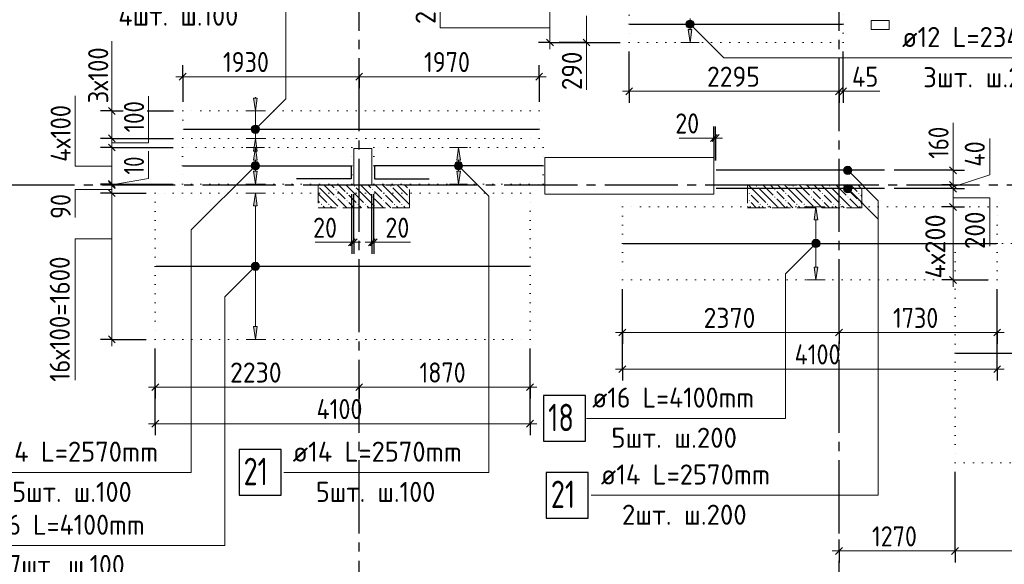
# Model space of a CAD drawing. Header units: millimetres. Extents: x 0 to 59400, y 0 to 42000.
# Tile 9 of 28: x 16099 to 26871, y 22780 to 28741. Entities that reach past the tile are written whole.
import ezdxf

# ---------------------------------------------------------------- set-up
doc = ezdxf.new("R2010")
doc.units = ezdxf.units.MM
for name, pattern in [('______2', [270, 200, -70]), ('______5', [1100, 800, -100, 100, -100]), ('______9', [100, 0, -100])]:
    doc.linetypes.add(name, pattern=pattern)
for name, color, linetype, lineweight in [('ДОП Верх по Х', 7, 'Continuous', 18), ('ЖБ Перекрытие верхний уровень_1', 7, 'Continuous', 18), ('Позиционная метка номер позиции', 7, 'Continuous', 13), ('Примечания', 7, 'Continuous', 13), ('Размерная линия_ общее', 7, 'Continuous', 13)]:
    doc.layers.add(name, color=color, linetype=linetype, lineweight=lineweight)
doc.layers.add('ЖБ Пилон', color=7, linetype='______2', lineweight=13, true_color=0xa0a0a0)
doc.layers.add('Оси', color=7, linetype='______5', lineweight=13, true_color=0x656565)
doc.styles.add('ISOCPEUR', font='txt')

msp = doc.modelspace()

# ---------------------------------------------------------------- hatches: boundary and pattern name
at = {"layer": 'ДОП Верх по Х', "linetype": 'Continuous', "lineweight": 13, "transparency": 33554687}
for points in [[(23453, 28632), (23433, 28492), (23413, 28632)], [(18698, 27882), (18678, 27742), (18658, 27882)], [(18698, 27082), (18678, 26942), (18658, 27082)], [(20920, 27082), (20900, 26942), (20880, 27082)], [(24830, 26032), (24810, 25892), (24790, 26032)], [(18698, 25382), (18678, 25242), (18658, 25382)]]:
    msp.add_hatch(color=7, dxfattribs=at).paths.add_polyline_path(points, flags=16)
for points in [[(18698, 27302), (18678, 27442), (18658, 27302)], [(18698, 27202), (18678, 27342), (18658, 27202)], [(20920, 27202), (20900, 27342), (20880, 27202)], [(18698, 26702), (18678, 26842), (18658, 26702)], [(24830, 26552), (24810, 26692), (24790, 26552)]]:
    msp.add_hatch(color=7, dxfattribs=at).paths.add_polyline_path(points)
at = {"layer": 'ЖБ Пилон', "linetype": 'Continuous', "lineweight": 18, "transparency": 33554687}
for points in [[(19363, 26924), (19367, 26920), (19363, 26915)], [(19554, 26880), (19561, 26886), (19567, 26880), (19561, 26873)], [(19674, 26840), (19681, 26846), (19687, 26840), (19681, 26833)], [(19754, 26920), (19761, 26926), (19767, 26920), (19761, 26913)], [(19954, 26880), (19961, 26886), (19967, 26880), (19961, 26873)], [(20074, 26840), (20081, 26846), (20087, 26840), (20081, 26833)], [(20154, 26920), (20161, 26926), (20167, 26920), (20161, 26913)], [(20354, 26880), (20361, 26886), (20363, 26884), (20363, 26875), (20361, 26873)], [(24074, 26840), (24081, 26846), (24087, 26840), (24081, 26833)], [(24154, 26920), (24161, 26926), (24167, 26920), (24161, 26913)], [(24354, 26880), (24361, 26886), (24367, 26880), (24361, 26873)], [(24474, 26840), (24481, 26846), (24487, 26840), (24481, 26833)], [(24554, 26920), (24561, 26926), (24567, 26920), (24561, 26913)], [(24754, 26880), (24761, 26886), (24767, 26880), (24761, 26873)], [(24874, 26840), (24881, 26846), (24887, 26840), (24881, 26833)], [(24954, 26920), (24961, 26926), (24967, 26920), (24961, 26913)], [(25154, 26880), (25161, 26886), (25167, 26880), (25161, 26873)], [(25274, 26840), (25281, 26846), (25287, 26840), (25281, 26833)], [(19394, 26720), (19401, 26726), (19407, 26720), (19401, 26713)], [(19474, 26720), (19481, 26726), (19487, 26720), (19481, 26713)], [(19554, 26800), (19561, 26806), (19567, 26800), (19561, 26793)], [(19674, 26760), (19681, 26766), (19687, 26760), (19681, 26753)], [(19794, 26720), (19801, 26726), (19807, 26720), (19801, 26713)], [(19874, 26720), (19881, 26726), (19887, 26720), (19881, 26713)], [(19954, 26800), (19961, 26806), (19967, 26800), (19961, 26793)], [(20074, 26760), (20081, 26766), (20087, 26760), (20081, 26753)], [(20194, 26720), (20201, 26726), (20207, 26720), (20201, 26713)], [(20274, 26720), (20281, 26726), (20287, 26720), (20281, 26713)], [(20354, 26800), (20361, 26806), (20363, 26804), (20363, 26795), (20361, 26793)], [(24074, 26760), (24081, 26766), (24087, 26760), (24081, 26753)], [(24194, 26720), (24201, 26726), (24207, 26720), (24201, 26713)], [(24274, 26720), (24281, 26726), (24287, 26720), (24281, 26713)], [(24354, 26800), (24361, 26806), (24367, 26800), (24361, 26793)], [(24474, 26760), (24481, 26766), (24487, 26760), (24481, 26753)], [(24594, 26720), (24601, 26726), (24607, 26720), (24601, 26713)], [(24674, 26720), (24681, 26726), (24687, 26720), (24681, 26713)], [(24754, 26800), (24761, 26806), (24767, 26800), (24761, 26793)], [(24874, 26760), (24881, 26766), (24887, 26760), (24881, 26753)], [(24994, 26720), (25001, 26726), (25007, 26720), (25001, 26713)], [(25074, 26720), (25081, 26726), (25087, 26720), (25081, 26713)], [(25154, 26800), (25161, 26806), (25167, 26800), (25161, 26793)], [(25274, 26760), (25281, 26766), (25287, 26760), (25281, 26753)], [(19597, 26682), (19601, 26686), (19605, 26682)], [(19997, 26682), (20001, 26686), (20005, 26682)], [(24397, 26682), (24401, 26686), (24405, 26682)], [(24797, 26682), (24801, 26686), (24805, 26682)], [(25197, 26682), (25201, 26686), (25205, 26682)]]:
    msp.add_hatch(color=7, dxfattribs=at).paths.add_polyline_path(points, flags=16)
at = {"layer": 'Позиционная метка номер позиции', "linetype": 'Continuous', "lineweight": 13, "transparency": 33554687}
for points in [[(23389, 28703), (23421, 28735), (23401, 28724)], [(23421, 28735), (23389, 28703), (23389, 28681)], [(23421, 28735), (23389, 28681), (23444, 28735)], [(23444, 28735), (23389, 28681), (23401, 28660)], [(23444, 28735), (23401, 28660), (23465, 28724)], [(23465, 28724), (23401, 28660), (23421, 28649)], [(23465, 28724), (23421, 28649), (23476, 28703)], [(23476, 28703), (23421, 28649), (23444, 28649)], [(23476, 28703), (23444, 28649), (23476, 28681)], [(23476, 28681), (23444, 28649), (23465, 28660)], [(18647, 27574), (18722, 27531), (18667, 27585)], [(18667, 27585), (18722, 27531), (18722, 27553)], [(18667, 27585), (18722, 27553), (18690, 27585)], [(18690, 27585), (18722, 27553), (18710, 27574)], [(18635, 27553), (18710, 27510), (18647, 27574)], [(18635, 27531), (18690, 27499), (18635, 27553)], [(18635, 27553), (18690, 27499), (18710, 27510)], [(18667, 27499), (18635, 27531), (18647, 27510)], [(18635, 27531), (18667, 27499), (18690, 27499)], [(18647, 27574), (18710, 27510), (18722, 27531)], [(18710, 27110), (18647, 27174), (18635, 27153)], [(18710, 27110), (18635, 27153), (18690, 27099)], [(18690, 27099), (18635, 27153), (18635, 27131)], [(18722, 27131), (18667, 27185), (18647, 27174)], [(18722, 27131), (18647, 27174), (18710, 27110)], [(18722, 27153), (18690, 27185), (18667, 27185)], [(18722, 27153), (18667, 27185), (18722, 27131)], [(18690, 27185), (18722, 27153), (18710, 27174)], [(20856, 27153), (20888, 27185), (20868, 27174)], [(20888, 27185), (20856, 27153), (20856, 27131)], [(20888, 27185), (20856, 27131), (20911, 27185)], [(20911, 27185), (20856, 27131), (20868, 27110)], [(20911, 27185), (20868, 27110), (20932, 27174)], [(20932, 27174), (20868, 27110), (20888, 27099)], [(20932, 27174), (20888, 27099), (20943, 27153)], [(20943, 27153), (20888, 27099), (20911, 27099)], [(20943, 27153), (20911, 27099), (20943, 27131)], [(18690, 27099), (18635, 27131), (18667, 27099)], [(18667, 27099), (18635, 27131), (18647, 27110)], [(20943, 27131), (20911, 27099), (20932, 27110)], [(25114, 27103), (25146, 27135), (25126, 27124)], [(25146, 27135), (25114, 27103), (25114, 27081)], [(25146, 27135), (25114, 27081), (25169, 27135)], [(25169, 27135), (25114, 27081), (25126, 27060)], [(25169, 27135), (25126, 27060), (25190, 27124)], [(25190, 27124), (25126, 27060), (25146, 27049)], [(25190, 27124), (25146, 27049), (25201, 27103)], [(25201, 27103), (25146, 27049), (25169, 27049)], [(25201, 27103), (25169, 27049), (25201, 27081)], [(25201, 27081), (25169, 27049), (25190, 27060)], [(25114, 26903), (25146, 26935), (25126, 26924)], [(25146, 26935), (25114, 26903), (25114, 26881)], [(25146, 26935), (25114, 26881), (25169, 26935)], [(25169, 26935), (25114, 26881), (25126, 26860)], [(25169, 26935), (25126, 26860), (25190, 26924)], [(25190, 26924), (25126, 26860), (25146, 26849)], [(25190, 26924), (25146, 26849), (25201, 26903)], [(25201, 26903), (25146, 26849), (25169, 26849)], [(25201, 26903), (25169, 26849), (25201, 26881)], [(25201, 26881), (25169, 26849), (25190, 26860)], [(24841, 26260), (24778, 26324), (24766, 26303)], [(24841, 26260), (24766, 26303), (24821, 26249)], [(24821, 26249), (24766, 26303), (24766, 26281)], [(24853, 26281), (24798, 26335), (24778, 26324)], [(24853, 26281), (24778, 26324), (24841, 26260)], [(24853, 26303), (24821, 26335), (24798, 26335)], [(24853, 26303), (24798, 26335), (24853, 26281)], [(24821, 26335), (24853, 26303), (24841, 26324)], [(24821, 26249), (24766, 26281), (24798, 26249)], [(24798, 26249), (24766, 26281), (24778, 26260)], [(18710, 26010), (18647, 26074), (18635, 26053)], [(18722, 26031), (18667, 26085), (18647, 26074)], [(18722, 26031), (18647, 26074), (18710, 26010)], [(18722, 26053), (18690, 26085), (18667, 26085)], [(18722, 26053), (18667, 26085), (18722, 26031)], [(18690, 26085), (18722, 26053), (18710, 26074)], [(18710, 26010), (18635, 26053), (18690, 25999)], [(18690, 25999), (18635, 26053), (18635, 26031)], [(18690, 25999), (18635, 26031), (18667, 25999)], [(18667, 25999), (18635, 26031), (18647, 26010)]]:
    msp.add_hatch(color=7, dxfattribs=at).paths.add_polyline_path(points)

# ---------------------------------------------------------------- linework, layer by layer
at = {"layer": 'ДОП Верх по Х', "color": 7, "linetype": 'Continuous', "lineweight": 25, "transparency": 33554687}
for p, q in [((22774, 28692), (25102, 28692)), ((17890, 27542), (21776, 27542)), ((25560, 27092), (23720, 27092)), ((25560, 26892), (23720, 26892)), ((22701, 26292), (26785, 26292)), ((17591, 26042), (21675, 26042)), ((26341, 25092), (29245, 25092))]:
    msp.add_line(p, q, dxfattribs=at)
at = {"layer": 'ДОП Верх по Х', "color": 251, "linetype": 'Continuous', "lineweight": 13, "true_color": 0x494949, "transparency": 33554687}
for p, q in [((23433, 28632), (23433, 28752)), ((23433, 28492), (23413, 28632)), ((23413, 28632), (23453, 28632)), ((23453, 28632), (23433, 28492)), ((23433, 28492), (23333, 28492)), ((23433, 28492), (23533, 28492)), ((23433, 28492), (23433, 28492)), ((18678, 27742), (18658, 27882)), ((18658, 27882), (18698, 27882)), ((18678, 27882), (18678, 27892)), ((18698, 27882), (18678, 27742)), ((18678, 27742), (18578, 27742)), ((18678, 27742), (18778, 27742)), ((18678, 27442), (18678, 27742)), ((18678, 27442), (18578, 27442)), ((18678, 27442), (18658, 27302)), ((18698, 27302), (18678, 27442)), ((18678, 27442), (18778, 27442)), ((18678, 27342), (18578, 27342)), ((18678, 27342), (18658, 27202)), ((18658, 27302), (18698, 27302)), ((18698, 27202), (18678, 27342)), ((18678, 27342), (18778, 27342)), ((18678, 27342), (18678, 27342)), ((18678, 27302), (18678, 27292)), ((20900, 27342), (20800, 27342)), ((20900, 27342), (20880, 27202)), ((20920, 27202), (20900, 27342)), ((20900, 27342), (21000, 27342)), ((20900, 27342), (20900, 27342)), ((18658, 27202), (18698, 27202)), ((18678, 27082), (18678, 27202)), ((20880, 27202), (20920, 27202)), ((20900, 27082), (20900, 27202)), ((18678, 26942), (18658, 27082)), ((18658, 27082), (18698, 27082)), ((18698, 27082), (18678, 26942)), ((20900, 26942), (20880, 27082)), ((20880, 27082), (20920, 27082)), ((20920, 27082), (20900, 26942)), ((18678, 26942), (18578, 26942)), ((18678, 26942), (18778, 26942)), ((18678, 26942), (18678, 26942)), ((20900, 26942), (20800, 26942)), ((20900, 26942), (21000, 26942)), ((20900, 26942), (20900, 26942)), ((18678, 26842), (18578, 26842)), ((18678, 26842), (18658, 26702)), ((18698, 26702), (18678, 26842)), ((18678, 26842), (18778, 26842)), ((18678, 26842), (18678, 26842)), ((18658, 26702), (18698, 26702)), ((18678, 25382), (18678, 26702)), ((24810, 26692), (24710, 26692)), ((24810, 26692), (24790, 26552)), ((24830, 26552), (24810, 26692)), ((24810, 26692), (24910, 26692)), ((24810, 26692), (24810, 26692)), ((24790, 26552), (24830, 26552)), ((24810, 26032), (24810, 26552)), ((24810, 25892), (24790, 26032)), ((24790, 26032), (24830, 26032)), ((24830, 26032), (24810, 25892)), ((24810, 25892), (24710, 25892)), ((24810, 25892), (24910, 25892)), ((24810, 25892), (24810, 25892)), ((18678, 25242), (18658, 25382)), ((18658, 25382), (18698, 25382)), ((18698, 25382), (18678, 25242)), ((18678, 25242), (18578, 25242)), ((18678, 25242), (18778, 25242)), ((18678, 25242), (18678, 25242))]:
    msp.add_line(p, q, dxfattribs=at)
at = {"layer": 'ДОП Верх по Х', "color": 7, "linetype": 'Continuous', "lineweight": 25, "transparency": 33554687}
for points in [[(17886, 27142), (19726, 27142), (19726, 26998), (19126, 26998)], [(21820, 27142), (19980, 27142), (19980, 26998), (20580, 26998)], [(21830, 24127), (22290, 24127), (22290, 24627), (21830, 24627), (21830, 24127)], [(18499, 23536), (18959, 23536), (18959, 24036), (18499, 24036), (18499, 23536)], [(21860, 23286), (22320, 23286), (22320, 23786), (21860, 23786), (21860, 23286)]]:
    msp.add_lwpolyline(points, dxfattribs=at)
at = {"layer": 'ЖБ Перекрытие верхний уровень_1', "color": 7, "linetype": 'Continuous', "lineweight": 18, "transparency": 33554687}
for p, q in [((25613, 28732), (25413, 28732)), ((25413, 28732), (25413, 28632)), ((25613, 28632), (25613, 28732)), ((25413, 28632), (25613, 28632)), ((19953, 27332), (19753, 27332)), ((19753, 27332), (19753, 26932)), ((19953, 26932), (19953, 27332)), ((23693, 27232), (21843, 27232)), ((21843, 27232), (21843, 26832)), ((23693, 26832), (23693, 27232)), ((19753, 26932), (19953, 26932)), ((21843, 26832), (23693, 26832))]:
    msp.add_line(p, q, dxfattribs=at)
at = {"layer": 'ЖБ Пилон', "color": 253, "linetype": '______2', "lineweight": 13, "true_color": 0xa0a0a0, "transparency": 33554687}
for p, q in [((20363, 26932), (19363, 26932)), ((19363, 26932), (19363, 26682)), ((20363, 26682), (20363, 26932)), ((25313, 26932), (24063, 26932)), ((24063, 26932), (24063, 26682)), ((25313, 26682), (25313, 26932)), ((19363, 26682), (20363, 26682)), ((24063, 26682), (25313, 26682))]:
    msp.add_line(p, q, dxfattribs=at)
at = {"layer": 'ЖБ Пилон', "color": 9, "linetype": 'Continuous', "lineweight": 18, "true_color": 0xc7c7c7, "transparency": 33554687}
for p, q in [((19461, 26900), (19428, 26932)), ((19508, 26932), (19541, 26900)), ((19588, 26932), (19661, 26860)), ((19781, 26820), (19668, 26932)), ((19861, 26900), (19828, 26932)), ((19908, 26932), (19941, 26900)), ((19988, 26932), (20061, 26860)), ((20181, 26820), (20068, 26932)), ((20261, 26900), (20228, 26932)), ((20308, 26932), (20341, 26900)), ((24181, 26820), (24068, 26932)), ((24261, 26900), (24228, 26932)), ((24308, 26932), (24341, 26900)), ((24388, 26932), (24461, 26860)), ((24581, 26820), (24468, 26932)), ((24661, 26900), (24628, 26932)), ((24708, 26932), (24741, 26900)), ((24788, 26932), (24861, 26860)), ((24981, 26820), (24868, 26932)), ((25061, 26900), (25028, 26932)), ((25108, 26932), (25141, 26900)), ((25188, 26932), (25261, 26860)), ((25313, 26887), (25268, 26932)), ((19381, 26820), (19363, 26837)), ((19381, 26900), (19461, 26820)), ((19461, 26900), (19541, 26820)), ((19621, 26820), (19581, 26860)), ((19781, 26900), (19861, 26820)), ((19861, 26900), (19941, 26820)), ((20021, 26820), (19981, 26860)), ((20181, 26900), (20261, 26820)), ((20261, 26900), (20341, 26820)), ((24181, 26900), (24261, 26820)), ((24261, 26900), (24341, 26820)), ((24421, 26820), (24381, 26860)), ((24581, 26900), (24661, 26820)), ((24661, 26900), (24741, 26820)), ((24821, 26820), (24781, 26860)), ((24981, 26900), (25061, 26820)), ((25061, 26900), (25141, 26820)), ((25221, 26820), (25181, 26860)), ((19363, 26757), (19381, 26740)), ((19381, 26820), (19461, 26740)), ((19461, 26820), (19581, 26700)), ((19581, 26780), (19678, 26682)), ((19661, 26780), (19621, 26820)), ((19701, 26820), (19781, 26740)), ((19701, 26740), (19758, 26682)), ((19781, 26820), (19861, 26740)), ((19861, 26820), (19981, 26700)), ((19981, 26780), (20078, 26682)), ((20061, 26780), (20021, 26820)), ((20101, 26820), (20181, 26740)), ((20101, 26740), (20158, 26682)), ((20181, 26820), (20261, 26740)), ((20261, 26820), (20363, 26717)), ((24101, 26820), (24181, 26740)), ((24101, 26740), (24158, 26682)), ((24181, 26820), (24261, 26740)), ((24261, 26820), (24381, 26700)), ((24381, 26780), (24478, 26682)), ((24461, 26780), (24421, 26820)), ((24501, 26820), (24581, 26740)), ((24501, 26740), (24558, 26682)), ((24581, 26820), (24661, 26740)), ((24661, 26820), (24781, 26700)), ((24781, 26780), (24878, 26682)), ((24861, 26780), (24821, 26820)), ((24901, 26820), (24981, 26740)), ((24901, 26740), (24958, 26682)), ((24981, 26820), (25061, 26740)), ((25061, 26820), (25181, 26700)), ((25181, 26780), (25278, 26682)), ((25261, 26780), (25221, 26820)), ((25301, 26820), (25313, 26807)), ((25301, 26740), (25313, 26727)), ((19438, 26682), (19421, 26700)), ((19501, 26700), (19518, 26682)), ((19838, 26682), (19821, 26700)), ((19901, 26700), (19918, 26682)), ((20238, 26682), (20221, 26700)), ((20301, 26700), (20318, 26682)), ((24063, 26697), (24078, 26682)), ((24238, 26682), (24221, 26700)), ((24301, 26700), (24318, 26682)), ((24638, 26682), (24621, 26700)), ((24701, 26700), (24718, 26682)), ((25038, 26682), (25021, 26700)), ((25101, 26700), (25118, 26682))]:
    msp.add_line(p, q, dxfattribs=at)
at = {"layer": 'Оси', "color": 8, "linetype": '______5', "lineweight": -3, "transparency": 33554687}
for p, q in [((19813, 16519), (19813, 38805)), ((25063, 16519), (25063, 38805)), ((3800, 26932), (38610, 26932))]:
    msp.add_line(p, q, dxfattribs=at)
at = {"layer": 'Позиционная метка номер позиции', "color": 7, "linetype": 'Continuous', "lineweight": 13, "transparency": 33554687}
for p, q in [((23401, 28724), (23401, 28724)), ((23401, 28660), (23401, 28660)), ((23465, 28724), (23465, 28724)), ((23465, 28660), (23465, 28660)), ((18647, 27574), (18647, 27574)), ((18647, 27510), (18647, 27510)), ((18710, 27574), (18710, 27574)), ((18710, 27510), (18710, 27510)), ((18647, 27174), (18647, 27174)), ((18710, 27174), (18710, 27174)), ((20868, 27174), (20868, 27174)), ((20932, 27174), (20932, 27174)), ((18647, 27110), (18647, 27110)), ((18710, 27110), (18710, 27110)), ((20868, 27110), (20868, 27110)), ((20932, 27110), (20932, 27110)), ((25126, 27124), (25126, 27124)), ((25126, 27060), (25126, 27060)), ((25190, 27124), (25190, 27124)), ((25190, 27060), (25190, 27060)), ((25126, 26924), (25126, 26924)), ((25126, 26860), (25126, 26860)), ((25190, 26924), (25190, 26924)), ((25190, 26860), (25190, 26860)), ((24778, 26324), (24778, 26324)), ((24841, 26324), (24841, 26324)), ((24778, 26260), (24778, 26260)), ((24841, 26260), (24841, 26260)), ((18647, 26074), (18647, 26074)), ((18710, 26074), (18710, 26074)), ((18647, 26010), (18647, 26010)), ((18710, 26010), (18710, 26010))]:
    msp.add_line(p, q, dxfattribs=at)
at = {"layer": 'Позиционная метка номер позиции', "color": 251, "linetype": 'Continuous', "lineweight": 13, "true_color": 0x656565, "transparency": 33554687}
for p, q in [((17107, 27742), (17107, 28505)), ((22300, 28492), (22300, 27972)), ((25108, 27957), (25508, 27957)), ((26311, 27092), (26311, 27612)), ((23693, 27445), (23313, 27445)), ((19333, 26304), (19733, 26304)), ((19973, 26304), (20373, 26304))]:
    msp.add_line(p, q, dxfattribs=at)
for points in [[(21900, 28653), (20700, 28653), (20700, 29443)], [(17107, 27136), (16707, 27136), (16707, 27906)], [(17107, 27392), (17507, 27392), (17507, 27902)], [(26311, 26911), (26711, 27041), (26711, 27441)], [(17107, 26932), (17507, 27002), (17507, 27302)], [(17107, 26884), (16707, 26884), (16707, 26574)], [(26311, 26791), (26711, 26791), (26711, 26261)], [(17107, 26344), (16707, 26344), (16707, 24794)]]:
    msp.add_lwpolyline(points, dxfattribs=at)
at = {"layer": 'Позиционная метка номер позиции', "color": 7, "linetype": 'Continuous', "lineweight": 13, "transparency": 33554687}
for points in [[(18678, 27542), (19012, 27875), (19012, 28998), (16823, 28998)], [(23433, 28692), (23801, 28324), (27930, 28324)], [(18678, 27142), (17977, 26441), (17977, 23786), (15617, 23786)], [(20900, 27142), (21233, 26809), (21233, 23786), (18989, 23786)], [(25158, 27092), (25491, 26759), (25491, 23736)], [(25158, 26892), (25491, 26559), (25491, 23536), (22350, 23536)], [(24810, 26292), (24476, 25959), (24476, 24377), (22300, 24377)], [(18678, 26042), (18345, 25709), (18345, 22986), (15557, 22986)]]:
    msp.add_lwpolyline(points, dxfattribs=at)
for centre in [(23433, 28692), (18678, 27542), (18678, 27142), (20900, 27142), (25158, 27092), (25158, 26892), (24810, 26292), (18678, 26042)]:
    msp.add_circle(centre, 45, dxfattribs=at)
at = {"layer": 'Примечания', "color": 7, "linetype": '______9', "lineweight": 13, "transparency": 33554687}
for p, q in [((22768, 28892), (22768, 28492)), ((25108, 28492), (25108, 28892)), ((22768, 28492), (25108, 28492)), ((17883, 27742), (17883, 27442)), ((21783, 27742), (17883, 27742)), ((21783, 27442), (21783, 27742)), ((17883, 27442), (21783, 27442)), ((17879, 27342), (17879, 26942)), ((19733, 27342), (17879, 27342)), ((19733, 26942), (19733, 27342)), ((19973, 27342), (19973, 26942)), ((21827, 27342), (19973, 27342)), ((21827, 26942), (21827, 27342)), ((17879, 26942), (19733, 26942)), ((19973, 26942), (21827, 26942)), ((17583, 26842), (17583, 25242)), ((21683, 26842), (17583, 26842)), ((21683, 25242), (21683, 26842)), ((22693, 26692), (22693, 25892)), ((26793, 26692), (22693, 26692)), ((26793, 25892), (26793, 26692)), ((26333, 26292), (26333, 23892)), ((29253, 26292), (26333, 26292)), ((22693, 25892), (26793, 25892)), ((17583, 25242), (21683, 25242)), ((26333, 23892), (29253, 23892))]:
    msp.add_line(p, q, dxfattribs=at)
at = {"layer": 'Размерная линия_ общее', "color": 251, "linetype": 'Continuous', "lineweight": 13, "true_color": 0x656565, "transparency": 33554687}
for p, q in [((21900, 28892), (21900, 28492)), ((22300, 28492), (22300, 28782)), ((21900, 28492), (21900, 28417)), ((22300, 28492), (22300, 28417)), ((17883, 28117), (17808, 28117)), ((17883, 28117), (19813, 28117)), ((19813, 28117), (21783, 28117)), ((21783, 28117), (21858, 28117)), ((22768, 27957), (22693, 27957)), ((22768, 27957), (25063, 27957)), ((25063, 27957), (25108, 27957)), ((25108, 27957), (25183, 27957)), ((17107, 27742), (17107, 27817)), ((17107, 27442), (17107, 27742)), ((17107, 27342), (17107, 27442)), ((23693, 27445), (23618, 27445)), ((23713, 27445), (23693, 27445)), ((23713, 27445), (23788, 27445)), ((17107, 26942), (17107, 27342)), ((26311, 27092), (26311, 27167)), ((17107, 26932), (17107, 26942)), ((17107, 26842), (17107, 26932)), ((26311, 26932), (26311, 26892)), ((26311, 26892), (26311, 26692)), ((26311, 26692), (26311, 25892)), ((19733, 26304), (19658, 26304)), ((19753, 26304), (19733, 26304)), ((19753, 26304), (19828, 26304)), ((19953, 26304), (19878, 26304)), ((19953, 26304), (19973, 26304)), ((19973, 26304), (20048, 26304)), ((26311, 25892), (26311, 25817)), ((22693, 25317), (22618, 25317)), ((22693, 25317), (25063, 25317)), ((25063, 25317), (26793, 25317)), ((26793, 25317), (26868, 25317)), ((17107, 25242), (17107, 25167)), ((22693, 24917), (22618, 24917)), ((22693, 24917), (26793, 24917)), ((26793, 24917), (26868, 24917)), ((17583, 24719), (17508, 24719)), ((17583, 24719), (19813, 24719)), ((19813, 24719), (21683, 24719)), ((21683, 24719), (21758, 24719)), ((17583, 24319), (17508, 24319)), ((17583, 24319), (21683, 24319)), ((21683, 24319), (21758, 24319)), ((25063, 22926), (24988, 22926)), ((25063, 22926), (26333, 22926)), ((26333, 22926), (29253, 22926))]:
    msp.add_line(p, q, dxfattribs=at)
at = {"layer": 'Размерная линия_ общее', "color": 251, "linetype": 'Continuous', "lineweight": -3, "true_color": 0x656565, "transparency": 33554687}
for p, q in [((21900, 28492), (21775, 28492)), ((21900, 28492), (22025, 28492)), ((21900, 28492), (22668, 28492)), ((22300, 28492), (22000, 28492)), ((22300, 28492), (22175, 28492)), ((22300, 28492), (22425, 28492)), ((22768, 27957), (22768, 28392)), ((17883, 28117), (17883, 28242)), ((19813, 28117), (19813, 28242)), ((21783, 28117), (21783, 28242)), ((17883, 28117), (17883, 27992)), ((17883, 28117), (17883, 27842)), ((19813, 28117), (19813, 27992)), ((19813, 28117), (19813, 28117)), ((21783, 28117), (21783, 27992)), ((21783, 28117), (21783, 27842)), ((22768, 27957), (22768, 28082)), ((25063, 27957), (25063, 28082)), ((25108, 27957), (25108, 28082)), ((22768, 27957), (22768, 27832)), ((25063, 27957), (25063, 27832)), ((25063, 27957), (25063, 27957)), ((25108, 27957), (25108, 27832)), ((17107, 27742), (16982, 27742)), ((17107, 27742), (17232, 27742)), ((17107, 27742), (17207, 27742)), ((17493, 27742), (17783, 27742)), ((23693, 27445), (23693, 27570)), ((23713, 27445), (23713, 27570)), ((17107, 27442), (16982, 27442)), ((17107, 27442), (17232, 27442)), ((23693, 27445), (23693, 27320)), ((23693, 27445), (23693, 27199)), ((23713, 27445), (23713, 27320)), ((23713, 27445), (23713, 27199)), ((17107, 27342), (16982, 27342)), ((17107, 27342), (17232, 27342)), ((26311, 27092), (26186, 27092)), ((26311, 27092), (26436, 27092)), ((17107, 26942), (16982, 26942)), ((17107, 26932), (16982, 26932)), ((17107, 26942), (17232, 26942)), ((17107, 26932), (17232, 26932)), ((17107, 26932), (17107, 26932)), ((26311, 26932), (26186, 26932)), ((26311, 26932), (26436, 26932)), ((17107, 26842), (16982, 26842)), ((17107, 26842), (17232, 26842)), ((19953, 26304), (19953, 26832)), ((19973, 26304), (19973, 26832)), ((26311, 26892), (26186, 26892)), ((26311, 26892), (26436, 26892)), ((26311, 26692), (26186, 26692)), ((26311, 26692), (26436, 26692)), ((26311, 26692), (26406, 26692)), ((26692, 26692), (26693, 26692)), ((19733, 26304), (19733, 26429)), ((19753, 26304), (19753, 26429)), ((19953, 26304), (19953, 26429)), ((19973, 26304), (19973, 26429)), ((19733, 26304), (19733, 26179)), ((19753, 26304), (19753, 26179)), ((19953, 26304), (19953, 26179)), ((19973, 26304), (19973, 26179)), ((26311, 25892), (26186, 25892)), ((26311, 25892), (26436, 25892)), ((26311, 25892), (26693, 25892)), ((22693, 25317), (22693, 25793)), ((22693, 24917), (22693, 25793)), ((26793, 25317), (26793, 25793)), ((26793, 24917), (26793, 25793)), ((22693, 25317), (22693, 25442)), ((25063, 25317), (25063, 25442)), ((26793, 25317), (26793, 25442)), ((22693, 25317), (22693, 25192)), ((25063, 25317), (25063, 25192)), ((25063, 25317), (25063, 25317)), ((26793, 25317), (26793, 25192)), ((17107, 25242), (16982, 25242)), ((17107, 25242), (17232, 25242)), ((17107, 25242), (17483, 25242)), ((17583, 24319), (17583, 25142)), ((17583, 24719), (17583, 25142)), ((21683, 24319), (21683, 25142)), ((21683, 24719), (21683, 25142)), ((22693, 24917), (22693, 25042)), ((26793, 24917), (26793, 25042)), ((22693, 24917), (22693, 24792)), ((26793, 24917), (26793, 24792)), ((17583, 24719), (17583, 24844)), ((19813, 24719), (19813, 24844)), ((21683, 24719), (21683, 24844)), ((17583, 24719), (17583, 24594)), ((19813, 24719), (19813, 24594)), ((19813, 24719), (19813, 24719)), ((21683, 24719), (21683, 24594)), ((17583, 24319), (17583, 24444)), ((21683, 24319), (21683, 24444)), ((17583, 24319), (17583, 24194)), ((21683, 24319), (21683, 24194)), ((25063, 22926), (25063, 23051)), ((25063, 22926), (25063, 23045)), ((26333, 22926), (26333, 23051)), ((25063, 22926), (25063, 22801)), ((26333, 22926), (26333, 22801))]:
    msp.add_line(p, q, dxfattribs=at)
at = {"layer": 'Размерная линия_ общее', "color": 251, "linetype": 'Continuous', "lineweight": 25, "true_color": 0x656565, "transparency": 33554687}
for p, q in [((21862, 28529), (21938, 28454)), ((22338, 28454), (22262, 28529)), ((17845, 28080), (17920, 28155)), ((19775, 28080), (19850, 28155)), ((21745, 28080), (21820, 28155)), ((22730, 27919), (22805, 27994)), ((25025, 27919), (25100, 27994)), ((25070, 27919), (25145, 27994)), ((17145, 27704), (17070, 27780)), ((17145, 27404), (17070, 27480)), ((23730, 27483), (23655, 27408)), ((23750, 27483), (23675, 27408)), ((17145, 27304), (17070, 27380)), ((26273, 27129), (26348, 27054)), ((17145, 26904), (17070, 26980)), ((17145, 26894), (17070, 26970)), ((26273, 26970), (26348, 26894)), ((26273, 26929), (26348, 26854)), ((17145, 26804), (17070, 26880)), ((26273, 26729), (26348, 26654)), ((19770, 26342), (19695, 26267)), ((19790, 26342), (19715, 26267)), ((19915, 26267), (19990, 26342)), ((19935, 26267), (20010, 26342)), ((26273, 25929), (26348, 25854)), ((22655, 25279), (22730, 25354)), ((25025, 25279), (25100, 25354)), ((26755, 25279), (26830, 25354)), ((17145, 25204), (17070, 25280)), ((22655, 24879), (22730, 24954)), ((26755, 24879), (26830, 24954)), ((17545, 24681), (17620, 24756)), ((19775, 24681), (19850, 24756)), ((21645, 24681), (21720, 24756)), ((17545, 24281), (17620, 24356)), ((21645, 24281), (21720, 24356)), ((25025, 22888), (25100, 22963)), ((26295, 22888), (26370, 22963))]:
    msp.add_line(p, q, dxfattribs=at)
at = {"layer": 'Размерная линия_ общее', "color": 251, "linetype": 'Continuous', "lineweight": -3, "true_color": 0x656565, "transparency": 33554687}
for points in [[(25108, 27957), (25108, 27974), (25108, 27974), (25108, 28392)], [(17107, 27442), (17483, 27442), (17483, 27442), (17783, 27442)], [(17107, 27342), (17454, 27342), (17454, 27342), (17779, 27342)], [(26311, 27092), (26291, 27092), (26291, 27092), (25667, 27092)], [(17107, 26942), (17335, 26942), (17335, 26942), (17466, 26942), (17466, 26942), (17779, 26942)], [(26311, 26932), (26287, 26932), (26287, 26932), (26264, 26932)], [(17107, 26842), (17305, 26842), (17305, 26842), (17430, 26842), (17430, 26842), (17483, 26842)], [(19733, 26304), (19733, 26496), (19733, 26496), (19733, 26832)], [(19753, 26304), (19753, 26504), (19753, 26504), (19753, 26832)], [(26311, 26892), (26286, 26892), (26286, 26892), (25667, 26892)], [(26333, 22926), (26333, 22943), (26333, 22943), (26333, 22943), (26333, 22943), (26333, 22943), (26333, 22943), (26333, 23057), (26333, 23057), (26333, 23465), (26333, 23465), (26333, 23792)]]:
    msp.add_lwpolyline(points, dxfattribs=at)
at = {"layer": 'Размерная линия_ общее', "color": 251, "linetype": 'Continuous', "lineweight": 13, "true_color": 0x656565, "transparency": 33554687}
for points in [[(26311, 27092), (26311, 27013), (26311, 27013), (26311, 26932)], [(17107, 25242), (17107, 25922), (17107, 25922), (17107, 26174), (17107, 26174), (17107, 26842)]]:
    msp.add_lwpolyline(points, dxfattribs=at)

# ---------------------------------------------------------------- texts
at = {"layer": 'ДОП Верх по Х', "color": 7, "linetype": 'Continuous', "lineweight": 13, "transparency": 33554687, "attachment_point": 7, "style": 'ISOCPEUR'}
for s, insert, char_height, width in [('\\W0.95;4шт. ш.100 ', (17178, 28675), 220, 1687.64), ('\\W0.96;ø12 L=2340mm ', (25752, 28441), 220, 2172.61), ('\\W0.97;3шт. ш.200 ', (25983, 28001), 220, 1712.32), ('\\W0.94;ø16 L=4100mm ', (22363, 24495), 220, 2126.49), ('\\W0.75;18', (21880, 24237), 300, 472.27), ('\\W0.97;5шт. ш.200 ', (22572, 24055), 220, 1712.32), ('\\W0.96;ø14 L=2570mm ', (15764, 23903), 220, 2172.6), ('\\W0.96;ø14 L=2570mm ', (19086, 23903), 220, 2172.6), ('\\W0.75;21', (18549, 23646), 300, 472.28), ('\\W0.96;ø14 L=2570mm ', (22457, 23653), 220, 2172.61), ('\\W0.75;21', (21910, 23396), 300, 472.28), ('\\W0.95;5шт. ш.100 ', (16017, 23463), 220, 1665.52), ('\\W0.95;5шт. ш.100 ', (19339, 23463), 220, 1665.52), ('\\W0.97;2шт. ш.200 ', (22688, 23213), 220, 1712.34), ('\\W0.94;ø16 L=4100mm ', (15695, 23103), 220, 2126.5), ('\\W0.93;17шт. ш.100 ', (15871, 22663), 220, 1773.35)]:
    msp.add_mtext(s, dxfattribs=dict(at, insert=insert, char_height=char_height, width=width))
at = {"layer": 'Размерная линия_ общее', "color": 251, "linetype": 'Continuous', "lineweight": 25, "true_color": 0x656565, "transparency": 33554687, "char_height": 220, "attachment_point": 7, "rotation": 90, "style": 'ISOCPEUR'}
for s, insert, width in [('\\W0.95;2х200', (20650, 28693), 873.36), ('\\W0.89;3х100', (17068, 27825), 823.55), ('\\W0.91;290', (22250, 27970), 561.99), ('\\W0.83;100', (17460, 27508), 508.57), ('\\W0.89;4х100', (16657, 27185), 845.91), ('\\W0.83;160', (26261, 27220), 508.56), ('\\W0.88;40', (26658, 27132), 426.8), ('\\W0.75;10', (17459, 27047), 346.34), ('\\W0.87;90', (16657, 26561), 403.93), ('\\W0.95;4х200', (26226, 25907), 895.57), ('\\W0.91;200', (26659, 26230), 561.99), ('\\W0.90;16х100=1600', (16648, 24777), 1659.82)]:
    msp.add_mtext(s, dxfattribs=dict(at, insert=insert, width=width))
at = {"layer": 'Размерная линия_ общее', "color": 251, "linetype": 'Continuous', "lineweight": 25, "true_color": 0x656565, "transparency": 33554687, "char_height": 220, "attachment_point": 7, "style": 'ISOCPEUR'}
for s, insert, width in [('\\W0.87;1930', (18323, 28167), 666.9), ('\\W0.87;1970', (20523, 28167), 666.9), ('\\W0.93;2295', (23618, 28007), 718.09), ('\\W0.88;45', (25205, 28007), 426.8), ('\\W0.87;20', (23271, 27495), 403.92), ('\\W0.87;20', (19309, 26354), 403.93), ('\\W0.87;20', (20100, 26354), 403.92), ('\\W0.93;2370', (23581, 25367), 718.1), ('\\W0.87;1730', (25653, 25367), 666.9), ('\\W0.87;4100', (24577, 24967), 689.43), ('\\W0.93;2230', (18401, 24769), 718.1), ('\\W0.87;1870', (20473, 24769), 666.9), ('\\W0.87;4100', (19347, 24369), 689.43), ('\\W0.87;1270', (25423, 22976), 666.9)]:
    msp.add_mtext(s, dxfattribs=dict(at, insert=insert, width=width))

doc.saveas('drawing.dxf')
